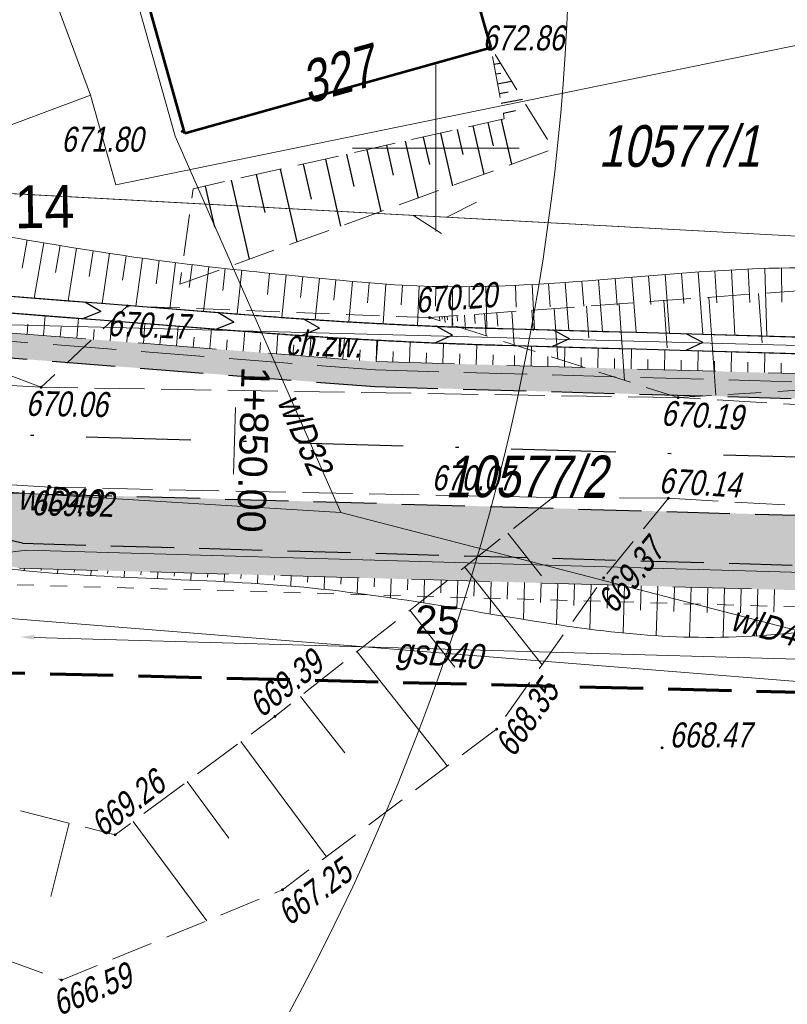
# Model space of a CAD drawing. Header units: metres. Extents: x 7168 to 12828, y 1523 to 3619.
# Tile 31 of 133: x 8602 to 8625, y 3451 to 3480. Entities that reach past the tile are written whole.
import ezdxf

# ---------------------------------------------------------------- set-up
doc = ezdxf.new("R2010")
doc.units = ezdxf.units.M
for name, pattern in [('0.5_0.5', [1, 0.5, -0.5]), ('BUBZ01-500', [1.75, 1.25, -0.5]), ('DGN Style 2', [3.921133, 2.35268, -1.568453]), ('DGN Style 3', [2.649063, 1.892188, -0.756875]), ('DGN Style 4', [6.277735, 3.136907, -1.568453, 0.003921, -1.568453]), ('KTCR02-500', [1.5, 1, -0.5]), ('KTJZ01-500', [2, 1.5, -0.5]), ('KTPL01-500', [2, 1.5, -0.5]), ('mz1.25_0.5', [1.75, 1.25, -0.5])]:
    doc.linetypes.add(name, pattern=pattern)
for name, color, linetype, lineweight in [('000 Inne (niezydentyfikowane)', 250, 'Continuous', 0), ('0_wymiary', 7, 'Continuous', 0), ('1_trasa', 1, 'DGN Style 4', 30), ('1_trasa opis', 1, 'Continuous', 0), ('211-numer działki ewidencyjnej', 7, 'Continuous', 0), ('219-działka ewidencyjna', 7, 'Continuous', 0), ('238-Punkt adresowy budynku', 250, 'Continuous', 0), ('2_krawedz jezdni', 7, 'DGN Style 3', 30), ('2_krawedz pobocza', 7, 'DGN Style 2', 13), ('2_krawedz skarpy', 7, 'Continuous', 13), ('312-budynek ewidencyjny', 7, 'Continuous', 0), ('3_jezdnia hatch', 8, 'Continuous', 0), ('4_korytka sciekowe', 5, 'Continuous', 13), ('8_kanał technologiczny', 30, 'Continuous', 40), ('_0', 7, 'Continuous', 0), ('BUBZ01', 4, 'Continuous', 0), ('BUBZ01_1', 4, 'Continuous', 0), ('Kabel nn oświetleniowy', 1, 'DGN Style 2', 13), ('KTCR02', 98, 'Continuous', 0), ('KTJZ01', 98, 'Continuous', 0), ('KTPL01', 250, 'Continuous', 0), ('MPZP', 8, 'Continuous', 0), ('opis legenda', 6, 'Continuous', 13), ('PRZEBUDOWA SIECI', 1, 'DGN Style 2', 13), ('przewód gazowy (linia)', 250, 'Continuous', 0), ('przewód gazowy (linia)-Atr1', 250, 'Continuous', 0), ('przewód wodociągowy (linia)', 250, 'Continuous', 0), ('przewód wodociągowy (linia)-Atr1', 250, 'Continuous', 0), ('RTPW02', 98, 'Continuous', 0), ('skarpa nieumocniona (powierzchnia)', 250, 'Continuous', 0), ('SUEP_B - Przewód elektroenergetyczny niskiego napięcia', 7, 'Continuous', 0), ('SUTP_B - Przewód telekomunikacyjny napowietrzny', 7, 'Continuous', 0), ('Wstawianie ramki sekcyjnej z opisem', 250, 'Continuous', 0)]:
    doc.layers.add(name, color=color, linetype=linetype, lineweight=lineweight)
doc.layers.add('3_pobocze hatch', color=7, linetype='Continuous', lineweight=0, true_color=0xfffacd)
doc.styles.add('ARIAL', font='arial.ttf', dxfattribs={"width": 0.8, "height": 5})
doc.styles.add('Opis 500', font='italic.shx', dxfattribs={"width": 0.75, "height": 1.2})
doc.styles.get("Standard").update_dxf_attribs({"font": 'arial.ttf'})
doc.styles.add('Style-Arial', font='arial.ttf')
doc.styles.add('Stytuacja', font='arial.ttf', dxfattribs={"height": 0.85})
doc.linetypes.add('E2', pattern='A,4.921575,["E2",Opis 500,S=1.2,R=0,X=0,Y=-0.5],0.078425,-1.460211,5', length=11.460211)
doc.linetypes.add('SUEP_B', pattern='A,10,[2,dgnlstyle-MapaZas_2021.shx,S=0.047619,R=0,X=0,Y=0],20,[2,dgnlstyle-MapaZas_2021.shx,S=0.047619,R=0,X=0,Y=0],20,[2,dgnlstyle-MapaZas_2021.shx,S=0.047619,R=0,X=0,Y=0],5,[2,dgnlstyle-MapaZas_2021.shx,S=0.047619,R=180,X=0,Y=0],20,[2,dgnlstyle-MapaZas_2021.shx,S=0.047619,R=180,X=0,Y=0],20,[2,dgnlstyle-MapaZas_2021.shx,S=0.047619,R=180,X=0,Y=0],49930', length=50025)
doc.dimstyles.new('1 500 (Arial 0.85)', dxfattribs={"dimtxt": 0.85, "dimasz": 0.425, "dimexe": 0.34, "dimexo": 0.425, "dimgap": 0.425, "dimtad": 1, "dimzin": 11, "dimdsep": 46, "dimtxsty": 'Style-Arial', "dimcen": 0.09, "dimse1": 1, "dimse2": 1, "dimclrd": 256, "dimclre": 256, "dimadec": 1, "dimazin": 1, "dimtfac": 1, "dimtofl": 0, "dimtmove": 0, "dimatfit": 3, "dimfxl": 0, "dimfrac": 2, "dimtzin": 11, "dimlwd": -1, "dimlwe": -1, "dimarcsym": 0})

# ---------------------------------------------------------------- blocks, each defined once
blk = doc.blocks.new('RTPW02_1')
at = {"layer": 'RTPW02', "linetype": 'Continuous'}
h = blk.add_hatch(color=256, dxfattribs=at)
edge = h.paths.add_edge_path()
edge.add_arc((0, 0), 0.0045, 0, 360)
blk = doc.blocks.new('*D120')
at = {"layer": '0_wymiary'}
blk.add_line((8602.588, 3461.786), (8626.728, 3461.102), dxfattribs=at)
for points in [[(8602.59, 3461.857), (8602.586, 3461.716), (8602.163, 3461.798)], [(8626.726, 3461.031), (8626.73, 3461.173), (8627.153, 3461.09)]]:
    blk.add_solid(points, dxfattribs=at)
at = {"layer": 'Defpoints', "color": 0}
for p in [(8602.243, 3464.611), (8627.233, 3463.902), (8627.153, 3461.09)]:
    blk.add_point(p, dxfattribs=at)
at = {"layer": '0_wymiary', "color": 0, "insert": (8614.683, 3462.303), "char_height": 0.85, "attachment_point": 5, "rotation": 358.3759, "style": 'Style-Arial'}
blk.add_mtext('25', dxfattribs=at)

msp = doc.modelspace()

# ---------------------------------------------------------------- hatches: boundary and pattern name
at = {"layer": '3_jezdnia hatch', "true_color": 0xb3fffc}
msp.add_hatch(color=131, dxfattribs=at).paths.add_polyline_path([(8597.728, 3466.239, -0.022871), (8593.921, 3466.522), (8602.243, 3464.611), (8627.233, 3463.902), (8634.772, 3465.189)])
at = {"layer": '3_pobocze hatch', "true_color": 0xfffacd}
for points in [[(8597.888, 3471.237, -0.128995), (8579.986, 3476.47), (8570.561, 3481.873, 0.033814), (8566.453, 3483.772, 0.313537), (8566.541, 3483.208, 0.100013), (8567.516, 3482.529, -0.022774), (8570.195, 3481.219), (8579.606, 3475.823, 0.128814), (8597.849, 3470.487), (8612.802, 3469.313), (8637.459, 3468.614, 0.018604), (8649.231, 3468.718), (8675.95, 3469.762, 0.414214), (8678.83, 3472.876), (8678.792, 3473.854), (8678.043, 3473.825), (8678.081, 3472.847, -0.414214), (8675.921, 3470.511), (8649.199, 3469.468, -0.018608), (8637.48, 3469.364), (8637.038, 3469.376), (8635.968, 3469.407), (8634.885, 3469.437), (8633.815, 3469.468), (8632.769, 3469.497), (8631.747, 3469.526), (8630.766, 3469.554), (8629.783, 3469.582), (8628.831, 3469.609), (8627.875, 3469.636), (8626.94, 3469.663), (8626.001, 3469.689), (8625.063, 3469.716), (8624.1, 3469.743), (8623.132, 3469.771), (8622.165, 3469.798), (8621.187, 3469.826), (8620.206, 3469.854), (8619.224, 3469.881), (8618.23, 3469.91), (8617.238, 3469.938), (8616.242, 3469.966), (8615.249, 3469.994), (8614.247, 3470.023), (8613.249, 3470.051), (8612.842, 3470.062), (8612.25, 3470.109), (8611.251, 3470.187), (8610.252, 3470.266), (8609.252, 3470.344), (8608.252, 3470.423), (8607.252, 3470.501), (8606.252, 3470.58), (8605.252, 3470.658), (8604.252, 3470.737), (8603.252, 3470.815), (8602.252, 3470.894), (8601.252, 3470.973), (8600.252, 3471.051), (8599.251, 3471.13)], [(8649.411, 3464.472), (8649.911, 3464.492), (8650.411, 3464.511), (8650.91, 3464.531), (8651.41, 3464.55), (8651.91, 3464.57), (8652.409, 3464.589), (8652.909, 3464.609), (8653.408, 3464.628), (8653.908, 3464.648), (8654.408, 3464.667), (8654.907, 3464.687), (8655.407, 3464.706), (8655.906, 3464.726), (8656.406, 3464.745), (8656.906, 3464.765), (8657.405, 3464.784), (8657.905, 3464.804), (8658.405, 3464.823), (8658.904, 3464.843), (8659.404, 3464.862), (8659.903, 3464.882), (8660.403, 3464.901), (8660.903, 3464.921), (8661.402, 3464.94), (8661.902, 3464.96), (8662.402, 3464.979), (8662.901, 3464.999), (8663.401, 3465.018), (8663.9, 3465.038), (8664.4, 3465.057), (8664.9, 3465.077), (8665.399, 3465.096), (8665.899, 3465.116), (8666.398, 3465.135), (8666.898, 3465.155), (8667.398, 3465.174), (8667.897, 3465.194), (8668.397, 3465.213), (8668.897, 3465.233), (8669.396, 3465.252), (8669.896, 3465.272), (8670.395, 3465.291), (8670.895, 3465.311), (8671.395, 3465.331), (8671.894, 3465.35), (8672.394, 3465.37), (8672.894, 3465.389), (8673.393, 3465.409), (8673.893, 3465.428), (8674.392, 3465.448), (8674.892, 3465.467), (8675.392, 3465.487), (8675.891, 3465.506), (8676.391, 3465.526), (8676.89, 3465.545), (8677.39, 3465.565), (8677.89, 3465.584), (8678.389, 3465.604), (8678.889, 3465.623), (8679.389, 3465.643), (8679.888, 3465.662), (8680.388, 3465.682), (8680.887, 3465.701), (8681.387, 3465.721), (8681.887, 3465.74), (8682.386, 3465.76), (8682.886, 3465.779), (8683.386, 3465.799), (8683.885, 3465.818), (8684.385, 3465.838), (8684.884, 3465.857), (8685.384, 3465.877), (8685.884, 3465.896), (8686.383, 3465.916), (8686.883, 3465.935), (8687.382, 3465.955), (8687.882, 3465.974), (8688.382, 3465.994), (8688.881, 3466.013), (8689.381, 3466.033), (8689.881, 3466.052), (8690.38, 3466.072), (8690.88, 3466.091), (8691.379, 3466.111), (8691.879, 3466.13), (8692.379, 3466.15), (8692.878, 3466.169), (8693.378, 3466.189), (8693.878, 3466.208), (8694.377, 3466.228), (8694.877, 3466.247), (8695.376, 3466.267), (8695.876, 3466.286), (8696.376, 3466.306), (8696.875, 3466.325), (8697.375, 3466.345), (8697.874, 3466.364), (8698.374, 3466.384), (8698.874, 3466.403), (8699.373, 3466.423), (8699.873, 3466.442), (8700.373, 3466.462), (8700.872, 3466.481), (8701.372, 3466.501), (8701.871, 3466.521), (8702.371, 3466.54), (8702.443, 3466.543, -0.414214), (8704.779, 3464.382), (8704.841, 3462.801), (8705.591, 3462.83), (8705.529, 3464.412, 0.414207), (8702.414, 3467.292, -0.000008), (8702.414, 3467.292, -0.000041), (8702.414, 3467.292), (8702.414, 3467.292), (8702.414, 3467.292), (8649.38, 3465.221, -0.018585), (8637.36, 3465.115), (8634.772, 3465.189), (8627.233, 3463.902), (8602.243, 3464.611), (8593.921, 3466.522, -0.09542), (8578.883, 3471.34), (8571.558, 3475.345, 0.422803), (8567.445, 3474.074), (8567.027, 3473.252), (8567.695, 3472.912), (8568.114, 3473.734, -0.422803), (8571.198, 3474.687), (8571.637, 3474.447), (8572.075, 3474.207), (8572.514, 3473.967), (8572.953, 3473.728), (8573.392, 3473.488), (8573.83, 3473.248), (8574.269, 3473.008), (8574.708, 3472.768), (8575.146, 3472.528), (8575.585, 3472.288), (8576.024, 3472.049), (8576.463, 3471.809), (8576.901, 3471.569), (8577.34, 3471.329), (8577.779, 3471.089), (8578.217, 3470.849), (8578.523, 3470.682, 0.005883), (8579.406, 3470.213), (8579.406, 3470.213, 0.000006), (8579.406, 3470.213, 0.08925), (8593.792, 3465.782), (8594.279, 3465.67), (8594.766, 3465.558), (8595.254, 3465.446), (8595.741, 3465.334), (8596.228, 3465.222), (8596.716, 3465.11), (8597.203, 3464.998), (8597.69, 3464.887), (8598.178, 3464.775), (8598.665, 3464.663), (8599.152, 3464.551), (8599.64, 3464.439), (8600.127, 3464.327), (8600.614, 3464.215), (8601.102, 3464.103), (8601.589, 3463.991), (8602.076, 3463.879), (8602.147, 3463.863), (8602.296, 3463.859), (8602.796, 3463.845), (8603.295, 3463.83), (8603.795, 3463.816), (8604.295, 3463.802), (8604.795, 3463.788), (8605.295, 3463.774), (8605.794, 3463.76), (8606.294, 3463.745), (8606.794, 3463.731), (8607.294, 3463.717), (8607.794, 3463.703), (8608.293, 3463.689), (8608.793, 3463.675), (8609.293, 3463.66), (8609.793, 3463.646), (8610.293, 3463.632), (8610.792, 3463.618), (8611.292, 3463.604), (8611.792, 3463.59), (8612.292, 3463.575), (8612.792, 3463.561), (8613.291, 3463.547), (8613.791, 3463.533), (8614.291, 3463.519), (8614.791, 3463.504), (8615.291, 3463.49), (8615.79, 3463.476), (8616.29, 3463.462), (8616.79, 3463.448), (8617.29, 3463.434), (8617.79, 3463.419), (8618.289, 3463.405), (8618.789, 3463.391), (8619.289, 3463.377), (8619.789, 3463.363), (8620.289, 3463.349), (8620.788, 3463.334), (8621.288, 3463.32), (8621.788, 3463.306), (8622.288, 3463.292), (8622.788, 3463.278), (8623.287, 3463.264), (8623.787, 3463.249), (8624.287, 3463.235), (8624.787, 3463.221), (8625.287, 3463.207), (8625.786, 3463.193), (8626.286, 3463.179), (8626.786, 3463.164), (8627.286, 3463.15), (8627.779, 3463.234), (8628.272, 3463.318), (8628.764, 3463.403), (8629.257, 3463.487), (8629.75, 3463.571), (8630.243, 3463.655), (8630.736, 3463.739), (8631.229, 3463.823), (8631.722, 3463.907), (8632.215, 3463.991), (8632.707, 3464.076), (8633.2, 3464.16), (8633.693, 3464.244), (8634.186, 3464.328), (8634.679, 3464.412), (8634.825, 3464.437), (8635.325, 3464.423), (8635.825, 3464.409), (8636.325, 3464.395), (8636.825, 3464.38), (8637.324, 3464.366), (8637.339, 3464.366, 0.002308), (8638.838, 3464.33), (8638.838, 3464.33), (8638.838, 3464.33, 0.002308), (8640.338, 3464.308, 0.000005), (8640.338, 3464.309, -0.000005), (8640.338, 3464.308, 0.013964)]]:
    msp.add_hatch(color=7, dxfattribs=at).paths.add_polyline_path(points)

# ---------------------------------------------------------------- linework, layer by layer
at = {"layer": '000 Inne (niezydentyfikowane)', "color": 250, "linetype": 'Continuous', "lineweight": 30, "flags": 128}
for points in [[(8616.378, 3478.993), (8616.568, 3479.023)], [(8616.438, 3478.703), (8616.588, 3478.723)], [(8616.488, 3478.403), (8616.898, 3478.483)], [(8616.548, 3478.113), (8616.808, 3478.163)], [(8616.598, 3477.823), (8617.238, 3477.943)], [(8616.658, 3477.523), (8617.028, 3477.603)], [(8616.598, 3477.333), (8616.908, 3475.993)], [(8615.278, 3477.033), (8615.448, 3476.283)], [(8615.748, 3477.143), (8616.078, 3475.693)], [(8616.198, 3477.243), (8616.358, 3476.543)], [(8613.718, 3476.683), (8614.108, 3474.973)], [(8614.258, 3476.803), (8614.448, 3475.983)], [(8614.778, 3476.923), (8615.138, 3475.343)], [(8612.568, 3476.423), (8612.988, 3474.573)], [(8613.158, 3476.563), (8613.358, 3475.663)], [(8611.328, 3476.143), (8611.778, 3474.133)], [(8611.958, 3476.293), (8612.178, 3475.323)], [(8609.968, 3475.843), (8610.468, 3473.653)], [(8610.658, 3475.993), (8610.898, 3474.943)], [(8608.498, 3475.513), (8609.038, 3473.133)], [(8609.248, 3475.683), (8609.508, 3474.543)], [(8607.718, 3475.333), (8607.998, 3474.103)]]:
    msp.add_lwpolyline(points, dxfattribs=at)
at = {"layer": '1_trasa'}
msp.add_line((8597.778, 3467.988), (8637.41, 3466.865), dxfattribs=at)
at = {"layer": '1_trasa opis', "lineweight": 0, "flags": 128}
msp.add_lwpolyline([(8608.625, 3468.681), (8608.569, 3466.682)], dxfattribs=at)
at = {"layer": '219-działka ewidencyjna', "color": 3, "linetype": 'Continuous', "lineweight": 13, "true_color": 0x00ff00, "flags": 128}
for points in [[(8604.278, 3478.063), (8599.968, 3489.683)], [(8605.038, 3475.373), (8628.008, 3480.083)], [(8598.628, 3475.953), (8604.278, 3478.063)], [(8604.278, 3478.063), (8605.038, 3475.373)], [(8596.958, 3471.293), (8633.898, 3470.323)], [(8593.038, 3463.293), (8602.368, 3464.403)], [(8602.368, 3464.403), (8633.288, 3463.513)]]:
    msp.add_lwpolyline(points, dxfattribs=at)
at = {"layer": '2_krawedz jezdni'}
for p, q in [((8597.849, 3470.487), (8612.802, 3469.313)), ((8612.802, 3469.313), (8637.459, 3468.614)), ((8602.243, 3464.611), (8593.921, 3466.522)), ((8597.728, 3466.239), (8637.36, 3465.115)), ((8602.243, 3464.611), (8627.233, 3463.902))]:
    msp.add_line(p, q, dxfattribs=at)
at = {"layer": '2_krawedz pobocza'}
for p, q in [((8597.888, 3471.237), (8612.842, 3470.062)), ((8612.842, 3470.062), (8637.48, 3469.364)), ((8602.147, 3463.863), (8627.286, 3463.15))]:
    msp.add_line(p, q, dxfattribs=at)
at = {"layer": '2_krawedz skarpy'}
for p, q in [((8598.624, 3472.282), (8609.167, 3471.454)), ((8598.585, 3471.784), (8609.127, 3470.956)), ((8616.646, 3471.055), (8632.388, 3470.609)), ((8616.632, 3470.555), (8632.374, 3470.109))]:
    msp.add_line(p, q, dxfattribs=at)
for radius in [149.75, 150.25]:
    msp.add_arc((8620.89, 3620.745), radius, 265.50993, 268.37592, dxfattribs=at)
for points in [[(8703.178, 3465.665), (8698, 3465.164), (8685.541, 3463.852), (8660.562, 3462.847), (8653.572, 3462.436), (8646.185, 3462.729), (8641.958, 3463.028), (8635.235, 3463.925), (8625.478, 3461.548), (8619.037, 3461.867), (8611.077, 3463.548), (8602.286, 3463.527), (8596.489, 3464.815), (8590.561, 3465.791), (8582.505, 3467.344), (8577.174, 3469.666), (8570.152, 3474.542)], [(8597.964, 3474.57), (8603.956, 3473.304), (8610.898, 3472.584), (8614.197, 3472.26), (8618.028, 3472.344), (8624.79, 3473.011), (8628.606, 3472.733), (8632.727, 3471.936), (8636.532, 3471.354), (8637.757, 3473.178)]]:
    msp.add_open_spline(points, degree=3, dxfattribs=at)
at = {"layer": '312-budynek ewidencyjny', "color": 250, "linetype": 'Continuous', "lineweight": 53, "flags": 128}
for points in [[(8613.938, 3487.673), (8616.288, 3479.483)], [(8607.108, 3476.913), (8604.798, 3485.153)], [(8616.288, 3479.483), (8607.108, 3476.913)]]:
    msp.add_lwpolyline(points, dxfattribs=at)
at = {"layer": '4_korytka sciekowe', "linetype": 'Continuous', "lineweight": 30}
for p, q in [((8601.615, 3472.047), (8602.612, 3471.969)), ((8602.612, 3471.969), (8603.608, 3471.891)), ((8603.608, 3471.891), (8604.605, 3471.813)), ((8604.586, 3471.563), (8604.107, 3471.852)), ((8604.605, 3471.813), (8605.602, 3471.734)), ((8605.602, 3471.734), (8606.599, 3471.656)), ((8606.599, 3471.656), (8607.596, 3471.578)), ((8601.575, 3471.549), (8602.572, 3471.471)), ((8602.572, 3471.471), (8603.569, 3471.392)), ((8603.569, 3471.392), (8604.566, 3471.314)), ((8604.586, 3471.563), (8604.068, 3471.353)), ((8607.596, 3471.578), (8608.593, 3471.499)), ((8608.574, 3471.25), (8608.095, 3471.539)), ((8608.593, 3471.499), (8609.167, 3471.454)), ((8611.142, 3471.062), (8610.659, 3471.344)), ((8604.566, 3471.314), (8605.563, 3471.236)), ((8605.563, 3471.236), (8606.56, 3471.158)), ((8606.56, 3471.158), (8607.557, 3471.079)), ((8607.557, 3471.079), (8608.554, 3471.001)), ((8608.574, 3471.25), (8608.056, 3471.04)), ((8611.142, 3471.062), (8610.627, 3470.845)), ((8615.136, 3470.855), (8614.646, 3471.124)), ((8616.646, 3471.055), (8617.645, 3471.027)), ((8608.554, 3471.001), (8609.127, 3470.956)), ((8615.136, 3470.855), (8614.627, 3470.624)), ((8617.645, 3471.027), (8618.645, 3470.998)), ((8618.638, 3470.748), (8618.145, 3471.012)), ((8618.645, 3470.998), (8619.645, 3470.97)), ((8619.645, 3470.97), (8620.644, 3470.942)), ((8620.644, 3470.942), (8621.644, 3470.913)), ((8621.644, 3470.913), (8622.643, 3470.885)), ((8622.636, 3470.635), (8622.144, 3470.899)), ((8622.643, 3470.885), (8623.643, 3470.857)), ((8623.643, 3470.857), (8624.643, 3470.828)), ((8624.643, 3470.828), (8625.642, 3470.8)), ((8616.632, 3470.555), (8617.631, 3470.527)), ((8617.631, 3470.527), (8618.631, 3470.498)), ((8618.638, 3470.748), (8618.131, 3470.513)), ((8618.631, 3470.498), (8619.63, 3470.47)), ((8619.63, 3470.47), (8620.63, 3470.442)), ((8622.636, 3470.635), (8622.129, 3470.399)), ((8620.63, 3470.442), (8621.63, 3470.413)), ((8621.63, 3470.413), (8622.629, 3470.385)), ((8622.629, 3470.385), (8623.629, 3470.357)), ((8623.629, 3470.357), (8624.628, 3470.328)), ((8624.628, 3470.328), (8625.628, 3470.3))]:
    msp.add_line(p, q, dxfattribs=at)
at = {"layer": '4_korytka sciekowe', "linetype": 'Continuous', "lineweight": 30, "flags": 128}
for points in [[(8609.167, 3471.454), (8609.242, 3471.448), (8609.317, 3471.443), (8609.393, 3471.437), (8609.468, 3471.431), (8609.544, 3471.425), (8609.619, 3471.42), (8609.695, 3471.414), (8609.77, 3471.408), (8609.846, 3471.403), (8609.921, 3471.397), (8609.996, 3471.392), (8610.072, 3471.386), (8610.147, 3471.381), (8610.164, 3471.379)], [(8610.164, 3471.379), (8610.223, 3471.375), (8610.298, 3471.37), (8610.374, 3471.364), (8610.449, 3471.359), (8610.525, 3471.354), (8610.6, 3471.349), (8610.676, 3471.344), (8610.751, 3471.338), (8610.827, 3471.333), (8610.902, 3471.328), (8610.978, 3471.323), (8611.053, 3471.318), (8611.129, 3471.313), (8611.161, 3471.311)], [(8611.161, 3471.311), (8611.204, 3471.308), (8611.28, 3471.303), (8611.355, 3471.299), (8611.431, 3471.294), (8611.506, 3471.289), (8611.582, 3471.284), (8611.657, 3471.28), (8611.733, 3471.275), (8611.808, 3471.27), (8611.884, 3471.266), (8611.959, 3471.261), (8612.035, 3471.257), (8612.11, 3471.252), (8612.159, 3471.25)], [(8612.159, 3471.25), (8612.186, 3471.248), (8612.262, 3471.244), (8612.337, 3471.239), (8612.413, 3471.235), (8612.488, 3471.231), (8612.564, 3471.226), (8612.639, 3471.222), (8612.715, 3471.218), (8612.79, 3471.214), (8612.866, 3471.21), (8612.941, 3471.206), (8613.017, 3471.202), (8613.093, 3471.198), (8613.158, 3471.195)], [(8613.158, 3471.195), (8613.168, 3471.194), (8613.244, 3471.19), (8613.319, 3471.186), (8613.395, 3471.182), (8613.47, 3471.179), (8613.546, 3471.175), (8613.622, 3471.171), (8613.697, 3471.168), (8613.773, 3471.164), (8613.848, 3471.16), (8613.924, 3471.157), (8613.999, 3471.153), (8614.075, 3471.15), (8614.151, 3471.147), (8614.157, 3471.146)], [(8614.157, 3471.146), (8614.226, 3471.143), (8614.302, 3471.14), (8614.377, 3471.136), (8614.453, 3471.133), (8614.529, 3471.13), (8614.604, 3471.127), (8614.68, 3471.124), (8614.755, 3471.12), (8614.831, 3471.117), (8614.907, 3471.114), (8614.982, 3471.111), (8615.058, 3471.108), (8615.133, 3471.105), (8615.156, 3471.105)], [(8615.156, 3471.105), (8615.209, 3471.103), (8615.285, 3471.1), (8615.36, 3471.097), (8615.436, 3471.094), (8615.511, 3471.091), (8615.587, 3471.089), (8615.663, 3471.086), (8615.738, 3471.083), (8615.814, 3471.081), (8615.889, 3471.078), (8615.965, 3471.076), (8616.041, 3471.073), (8616.116, 3471.071), (8616.155, 3471.07)], [(8616.155, 3471.07), (8616.192, 3471.069), (8616.268, 3471.066), (8616.343, 3471.064), (8616.419, 3471.062), (8616.495, 3471.059), (8616.57, 3471.057), (8616.646, 3471.055)], [(8609.128, 3470.956), (8609.203, 3470.95), (8609.279, 3470.944), (8609.354, 3470.938), (8609.43, 3470.932), (8609.506, 3470.927), (8609.582, 3470.921), (8609.657, 3470.915), (8609.733, 3470.91), (8609.809, 3470.904), (8609.884, 3470.898), (8609.96, 3470.893), (8610.036, 3470.887), (8610.112, 3470.882), (8610.125, 3470.881)], [(8610.125, 3470.881), (8610.187, 3470.876), (8610.263, 3470.871), (8610.339, 3470.866), (8610.414, 3470.86), (8610.49, 3470.855), (8610.566, 3470.85), (8610.642, 3470.845), (8610.717, 3470.84), (8610.793, 3470.834), (8610.869, 3470.829), (8610.945, 3470.824), (8611.02, 3470.819), (8611.096, 3470.814), (8611.122, 3470.813)], [(8611.122, 3470.813), (8611.172, 3470.809), (8611.248, 3470.805), (8611.323, 3470.8), (8611.399, 3470.795), (8611.475, 3470.79), (8611.551, 3470.785), (8611.626, 3470.781), (8611.702, 3470.776), (8611.778, 3470.771), (8611.854, 3470.767), (8611.93, 3470.762), (8612.005, 3470.758), (8612.081, 3470.753), (8612.12, 3470.751)], [(8612.12, 3470.751), (8612.157, 3470.749), (8612.233, 3470.744), (8612.309, 3470.74), (8612.384, 3470.736), (8612.46, 3470.731), (8612.536, 3470.727), (8612.612, 3470.723), (8612.687, 3470.719), (8612.763, 3470.715), (8612.839, 3470.711), (8612.915, 3470.707), (8612.991, 3470.703), (8613.067, 3470.699), (8613.119, 3470.696)], [(8613.119, 3470.696), (8613.142, 3470.695), (8613.218, 3470.691), (8613.294, 3470.687), (8613.37, 3470.683), (8613.446, 3470.679), (8613.521, 3470.676), (8613.597, 3470.672), (8613.673, 3470.668), (8613.749, 3470.665), (8613.825, 3470.661), (8613.901, 3470.657), (8613.976, 3470.654), (8614.052, 3470.65), (8614.118, 3470.647)], [(8614.118, 3470.647), (8614.128, 3470.647), (8614.204, 3470.644), (8614.28, 3470.64), (8614.356, 3470.637), (8614.431, 3470.634), (8614.507, 3470.63), (8614.583, 3470.627), (8614.659, 3470.624), (8614.735, 3470.621), (8614.811, 3470.618), (8614.887, 3470.615), (8614.962, 3470.612), (8615.038, 3470.609), (8615.114, 3470.606), (8615.117, 3470.606)], [(8615.117, 3470.606), (8615.19, 3470.603), (8615.266, 3470.6), (8615.342, 3470.597), (8615.418, 3470.594), (8615.493, 3470.592), (8615.569, 3470.589), (8615.645, 3470.586), (8615.721, 3470.584), (8615.797, 3470.581), (8615.873, 3470.579), (8615.949, 3470.576), (8616.025, 3470.574), (8616.1, 3470.571), (8616.116, 3470.571)], [(8616.116, 3470.571), (8616.176, 3470.569), (8616.252, 3470.566), (8616.328, 3470.564), (8616.404, 3470.562), (8616.48, 3470.56), (8616.556, 3470.557), (8616.632, 3470.555)]]:
    msp.add_lwpolyline(points, dxfattribs=at)
at = {"layer": '8_kanał technologiczny', "color": 30, "linetype": 'DGN Style 3', "lineweight": 13}
for p, q in [((8597.875, 3470.987), (8612.829, 3469.813)), ((8612.829, 3469.813), (8637.473, 3469.114))]:
    msp.add_line(p, q, dxfattribs=at)
at = {"layer": '_0', "color": 7, "linetype": 'Continuous', "lineweight": 13}
for p, q in [((8602.233, 3472.863), (8602.382, 3473.716)), ((8602.875, 3473.629), (8602.585, 3471.971)), ((8603.232, 3472.737), (8603.367, 3473.544)), ((8603.861, 3473.464), (8603.61, 3471.891)), ((8604.237, 3472.619), (8604.355, 3473.386)), ((8604.849, 3473.313), (8604.624, 3471.811)), ((8605.238, 3472.505), (8605.344, 3473.239)), ((8605.839, 3473.166), (8605.638, 3471.731)), ((8606.243, 3472.396), (8606.334, 3473.101)), ((8606.83, 3473.037), (8606.654, 3471.652)), ((8607.242, 3472.292), (8607.326, 3472.972)), ((8607.823, 3472.914), (8607.667, 3471.572)), ((8608.246, 3472.195), (8608.319, 3472.857)), ((8624.048, 3471.841), (8624.001, 3472.838)), ((8624.501, 3472.859), (8624.564, 3470.83)), ((8625.011, 3471.844), (8625.001, 3472.87)), ((8608.817, 3472.805), (8608.677, 3471.493)), ((8609.582, 3472.073), (8609.648, 3472.717)), ((8610.146, 3472.667), (8610.018, 3471.394)), ((8610.58, 3471.989), (8610.644, 3472.618)), ((8611.141, 3472.569), (8611.018, 3471.324)), ((8620.074, 3471.757), (8620.012, 3472.558)), ((8620.51, 3472.598), (8620.642, 3470.942)), ((8621.077, 3471.782), (8621.008, 3472.637)), ((8621.507, 3472.676), (8621.645, 3470.913)), ((8622.074, 3471.807), (8622.005, 3472.715)), ((8622.504, 3472.752), (8622.636, 3470.885)), ((8623.061, 3471.829), (8623.003, 3472.786)), ((8623.502, 3472.813), (8623.605, 3470.858)), ((8611.58, 3471.904), (8611.639, 3472.52)), ((8612.136, 3472.471), (8612.026, 3471.26)), ((8612.586, 3471.831), (8612.635, 3472.429)), ((8613.133, 3472.39), (8613.05, 3471.205)), ((8613.599, 3471.768), (8613.632, 3472.36)), ((8614.131, 3472.334), (8614.088, 3471.15)), ((8614.62, 3471.726), (8614.631, 3472.323)), ((8615.131, 3472.315), (8615.121, 3471.111)), ((8615.636, 3471.703), (8615.631, 3472.314)), ((8616.131, 3472.323), (8616.162, 3471.072)), ((8617.048, 3471.698), (8617.019, 3472.354)), ((8617.518, 3472.38), (8617.591, 3471.028)), ((8618.06, 3471.711), (8618.017, 3472.408)), ((8618.516, 3472.441), (8618.621, 3470.999)), ((8619.074, 3471.732), (8619.015, 3472.48)), ((8619.513, 3472.519), (8619.636, 3470.97)), ((8602.873, 3470.845), (8602.92, 3471.443)), ((8603.87, 3470.767), (8603.917, 3471.365)), ((8602.398, 3471.183), (8602.375, 3470.884)), ((8603.395, 3471.105), (8603.372, 3470.806)), ((8604.867, 3470.689), (8604.914, 3471.287)), ((8605.864, 3470.61), (8605.911, 3471.209)), ((8606.861, 3470.532), (8606.908, 3471.13)), ((8607.858, 3470.454), (8607.905, 3471.052)), ((8604.392, 3471.027), (8604.369, 3470.728)), ((8605.389, 3470.949), (8605.366, 3470.649)), ((8606.386, 3470.87), (8606.362, 3470.571)), ((8607.383, 3470.792), (8607.359, 3470.493)), ((8608.855, 3470.375), (8608.902, 3470.974)), ((8609.852, 3470.297), (8609.899, 3470.902)), ((8610.849, 3470.219), (8610.897, 3470.832)), ((8611.845, 3470.141), (8611.895, 3470.767)), ((8608.38, 3470.714), (8608.356, 3470.415)), ((8609.377, 3470.637), (8609.353, 3470.336)), ((8610.374, 3470.562), (8610.35, 3470.258)), ((8611.371, 3470.488), (8611.347, 3470.18)), ((8612.842, 3470.062), (8612.861, 3470.714)), ((8612.842, 3470.062), (8612.893, 3470.713)), ((8612.842, 3470.062), (8612.894, 3470.713)), ((8612.844, 3470.062), (8612.862, 3470.714)), ((8613.843, 3470.034), (8613.861, 3470.661)), ((8614.843, 3470.006), (8614.86, 3470.62)), ((8615.842, 3469.977), (8615.86, 3470.583)), ((8617.488, 3469.931), (8617.505, 3470.53)), ((8618.488, 3469.902), (8618.505, 3470.502)), ((8619.488, 3469.874), (8619.505, 3470.474)), ((8612.369, 3470.421), (8612.344, 3470.101)), ((8613.353, 3470.368), (8613.343, 3470.048)), ((8614.352, 3470.329), (8614.343, 3470.02)), ((8615.351, 3470.297), (8615.343, 3469.991)), ((8616.351, 3470.264), (8616.342, 3469.963)), ((8616.997, 3470.245), (8616.989, 3469.945)), ((8617.997, 3470.216), (8617.988, 3469.916)), ((8618.996, 3470.188), (8618.988, 3469.888)), ((8619.996, 3470.16), (8619.987, 3469.86)), ((8620.487, 3469.846), (8620.504, 3470.445)), ((8621.487, 3469.817), (8621.504, 3470.417)), ((8622.486, 3469.789), (8622.503, 3470.389)), ((8623.486, 3469.761), (8623.503, 3470.36)), ((8624.486, 3469.732), (8624.503, 3470.332)), ((8620.996, 3470.131), (8620.987, 3469.831)), ((8621.995, 3470.103), (8621.987, 3469.803)), ((8622.995, 3470.075), (8622.986, 3469.775)), ((8623.994, 3470.046), (8623.986, 3469.746)), ((8624.994, 3470.018), (8624.985, 3469.718))]:
    msp.add_line(p, q, dxfattribs=at)
at = {"layer": '_0', "color": 7, "linetype": 'Continuous', "lineweight": 0}
for p, q in [((8602.296, 3463.859), (8602.294, 3463.793)), ((8602.794, 3463.794), (8602.796, 3463.845)), ((8603.295, 3463.83), (8603.292, 3463.705)), ((8603.793, 3463.745), (8603.795, 3463.816)), ((8604.295, 3463.802), (8604.291, 3463.642)), ((8604.792, 3463.702), (8604.795, 3463.788)), ((8605.295, 3463.774), (8605.29, 3463.594)), ((8605.792, 3463.665), (8605.794, 3463.76)), ((8606.294, 3463.745), (8606.289, 3463.548)), ((8606.791, 3463.628), (8606.794, 3463.731)), ((8607.294, 3463.717), (8607.288, 3463.503)), ((8607.791, 3463.592), (8607.794, 3463.703)), ((8608.293, 3463.689), (8608.287, 3463.456)), ((8608.79, 3463.551), (8608.793, 3463.675)), ((8609.293, 3463.66), (8609.286, 3463.397)), ((8609.789, 3463.504), (8609.793, 3463.646)), ((8610.293, 3463.632), (8610.284, 3463.322)), ((8610.788, 3463.448), (8610.792, 3463.618)), ((8611.292, 3463.604), (8611.282, 3463.228)), ((8611.786, 3463.38), (8611.792, 3463.59)), ((8612.292, 3463.575), (8612.279, 3463.107)), ((8612.784, 3463.302), (8612.792, 3463.561)), ((8613.291, 3463.547), (8613.275, 3462.97)), ((8613.782, 3463.215), (8613.791, 3463.533)), ((8614.291, 3463.519), (8614.271, 3462.818)), ((8614.78, 3463.12), (8614.791, 3463.504)), ((8615.291, 3463.49), (8615.267, 3462.655)), ((8615.778, 3463.024), (8615.79, 3463.476)), ((8616.29, 3463.462), (8616.263, 3462.491)), ((8616.775, 3462.929), (8616.79, 3463.448)), ((8617.29, 3463.434), (8617.259, 3462.329)), ((8617.773, 3462.834), (8617.79, 3463.419)), ((8618.289, 3463.405), (8618.255, 3462.172)), ((8618.771, 3462.745), (8618.789, 3463.391)), ((8619.289, 3463.377), (8619.251, 3462.035)), ((8619.769, 3462.667), (8619.789, 3463.363)), ((8620.289, 3463.349), (8620.248, 3461.919)), ((8620.768, 3462.604), (8620.788, 3463.334)), ((8621.288, 3463.32), (8621.246, 3461.842)), ((8621.767, 3462.559), (8621.788, 3463.306)), ((8622.288, 3463.292), (8622.245, 3461.796)), ((8622.767, 3462.532), (8622.788, 3463.278)), ((8623.287, 3463.264), (8623.246, 3461.792)), ((8623.767, 3462.528), (8623.787, 3463.249)), ((8624.287, 3463.235), (8624.247, 3461.829)), ((8624.768, 3462.543), (8624.787, 3463.221))]:
    msp.add_line(p, q, dxfattribs=at)
at = {"layer": 'BUBZ01', "linetype": 'BUBZ01-500', "lineweight": 13, "flags": 128}
for points in [[(8637.598, 3475.353), (8626.628, 3472.273), (8614.448, 3471.383)], [(8602.798, 3469.293), (8595.648, 3471.983)], [(8594.068, 3460.083), (8594.158, 3457.883), (8596.398, 3454.053), (8603.408, 3451.503), (8610.038, 3454.213), (8616.458, 3459.033), (8619.668, 3463.573), (8621.608, 3465.963)]]:
    msp.add_lwpolyline(points, dxfattribs=at)
at = {"layer": 'BUBZ01_1', "linetype": 'Continuous', "lineweight": 13}
for p, q in [((8623.032, 3469.052), (8622.817, 3471.994)), ((8624.42, 3470.623), (8624.312, 3472.103)), ((8618.295, 3470.143), (8618.184, 3471.656)), ((8619.225, 3470.774), (8619.156, 3471.726)), ((8620.295, 3469.499), (8620.127, 3471.797)), ((8621.576, 3470.474), (8621.472, 3471.896)), ((8614.756, 3471.283), (8614.747, 3471.404)), ((8614.827, 3471.334), (8614.822, 3471.41)), ((8614.91, 3471.234), (8614.896, 3471.415)), ((8614.979, 3471.315), (8614.971, 3471.421)), ((8615.141, 3471.159), (8615.121, 3471.432)), ((8615.282, 3471.276), (8615.27, 3471.443)), ((8615.525, 3471.036), (8615.494, 3471.459)), ((8615.813, 3471.209), (8615.793, 3471.481)), ((8616.141, 3470.837), (8616.092, 3471.503)), ((8616.496, 3471.122), (8616.466, 3471.53)), ((8616.987, 3470.565), (8616.914, 3471.563)), ((8617.557, 3470.986), (8617.512, 3471.606)), ((8617.799, 3463.638), (8616.789, 3464.918)), ((8617.819, 3460.958), (8615.498, 3463.9)), ((8615.208, 3460.891), (8613.856, 3462.605)), ((8614.98, 3457.923), (8612.272, 3461.356)), ((8611.909, 3458.318), (8610.571, 3460.014)), ((8611.353, 3455.2), (8608.79, 3458.658)), ((8608.43, 3455.764), (8607.174, 3457.46)), ((8603.091, 3454.014), (8603.643, 3456.209)), ((8607.765, 3453.283), (8605.557, 3456.262))]:
    msp.add_line(p, q, dxfattribs=at)
at = {"layer": 'Kabel nn oświetleniowy', "linetype": '0.5_0.5'}
msp.add_line((8602.084, 3463.365), (8627.321, 3462.649), dxfattribs=at)
at = {"layer": 'KTCR02', "linetype": 'KTCR02-500'}
for points in [[(8621.898, 3468.983), (8614.448, 3471.383), (8605.388, 3471.733), (8602.798, 3469.293)], [(8621.898, 3468.983), (8634.468, 3469.753), (8640.578, 3471.273)]]:
    msp.add_lwpolyline(points, dxfattribs=at)
at = {"layer": 'KTJZ01', "linetype": 'KTJZ01-500'}
for points in [[(8634.548, 3468.243), (8621.898, 3468.983), (8602.798, 3469.293), (8591.378, 3469.943), (8583.528, 3472.433), (8574.738, 3475.513), (8564.358, 3479.693)], [(8618.138, 3465.983), (8603.068, 3466.293), (8590.718, 3467.033), (8582.828, 3469.513), (8573.428, 3472.713), (8562.578, 3476.653), (8555.608, 3478.093)], [(8618.138, 3465.983), (8621.608, 3465.963), (8634.668, 3465.203), (8644.708, 3464.953), (8654.338, 3465.323), (8666.678, 3466.263), (8682.488, 3466.983)]]:
    msp.add_lwpolyline(points, dxfattribs=at)
at = {"layer": 'KTPL01', "color": 250, "linetype": 'KTPL01-500', "lineweight": 13, "flags": 128}
msp.add_lwpolyline([(8618.138, 3465.983), (8609.808, 3459.413), (8605.018, 3455.863), (8598.938, 3457.393), (8597.388, 3460.113), (8597.618, 3465.043), (8596.358, 3464.943)], dxfattribs=at)
at = {"layer": 'MPZP', "linetype": 'DGN Style 3', "lineweight": 70, "flags": 128}
msp.add_lwpolyline([(8509.15, 3438.299), (8543.338, 3440.194), (8587.473, 3444.663), (8587.798, 3453.193), (8600.634, 3452.511), (8600.074, 3460.768), (8633.125, 3459.958)], dxfattribs=at)
at = {"layer": 'PRZEBUDOWA SIECI', "color": 6, "linetype": 'E2', "lineweight": 13}
msp.add_circle((8548.932, 3483.766), 69.722, dxfattribs=at)
at = {"layer": 'przewód gazowy (linia)', "color": 30, "linetype": 'Continuous', "lineweight": 13, "flags": 128}
msp.add_lwpolyline([(8600.308, 3488.563), (8600.308, 3477.443), (8601.368, 3462.393), (8629.218, 3460.163), (8632.578, 3464.093), (8643.848, 3462.603), (8649.968, 3459.793), (8656.328, 3459.773), (8694.458, 3459.643)], dxfattribs=at)
at = {"layer": 'przewód wodociągowy (linia)', "color": 5, "linetype": 'Continuous', "lineweight": 13, "flags": 128}
for points in [[(8611.788, 3465.533), (8606.818, 3476.833), (8604.368, 3485.543)], [(8559.058, 3471.493), (8572.858, 3468.163), (8589.688, 3466.943), (8594.918, 3466.563), (8611.788, 3465.533)], [(8611.788, 3465.533), (8630.948, 3460.573)]]:
    msp.add_lwpolyline(points, dxfattribs=at)
at = {"layer": 'skarpa nieumocniona (powierzchnia)', "color": 250, "linetype": 'mz1.25_0.5', "lineweight": 13, "flags": 128}
msp.add_lwpolyline([(8606.958, 3472.383), (8618.158, 3476.443), (8616.288, 3479.483), (8616.688, 3477.353), (8607.358, 3475.253), (8606.958, 3472.383)], close=True, dxfattribs=at)
msp.add_lwpolyline([(8606.958, 3472.383), (8618.158, 3476.443), (8616.288, 3479.483), (8616.688, 3477.353), (8607.358, 3475.253), (8606.958, 3472.383)], close=True, dxfattribs=at)
at = {"layer": 'SUEP_B - Przewód elektroenergetyczny niskiego napięcia', "color": 1, "linetype": 'SUEP_B', "lineweight": 13, "ltscale": 0.5}
msp.add_line((8626.198, 3473.788), (8581.108, 3476.233), dxfattribs=at)
at = {"layer": 'SUTP_B - Przewód telekomunikacyjny napowietrzny', "color": 30, "linetype": 'Continuous', "lineweight": 13, "flags": 128}
for points in [[(8581.108, 3476.233), (8626.198, 3473.788), (8658.668, 3479.873)], [(8615.856, 3474.85), (8614.965, 3474.397), (8613.966, 3474.451), (8614.804, 3473.905)]]:
    msp.add_lwpolyline(points, dxfattribs=at)
at = {"layer": 'Wstawianie ramki sekcyjnej z opisem', "color": 0}
for p, q in [((8614.638, 3476.473), (8614.638, 3478.973)), ((8614.638, 3476.473), (8614.638, 3478.973)), ((8612.138, 3476.473), (8617.138, 3476.473)), ((8612.138, 3476.473), (8617.138, 3476.473)), ((8612.138, 3476.473), (8617.138, 3476.473)), ((8612.138, 3476.473), (8617.138, 3476.473)), ((8614.638, 3473.973), (8614.638, 3476.473)), ((8614.638, 3473.973), (8614.638, 3476.473))]:
    msp.add_line(p, q, dxfattribs=at)

# ---------------------------------------------------------------- block references
at = {"layer": 'RTPW02', "linetype": 'Continuous', "xscale": 10, "yscale": 10, "zscale": 10}
for p in [(8616.228, 3479.483), (8607.028, 3476.973), (8605.388, 3471.733), (8614.448, 3471.383), (8602.798, 3469.293), (8621.898, 3468.983), (8603.068, 3466.293), (8618.138, 3465.983), (8621.608, 3465.963), (8619.668, 3463.573), (8609.808, 3459.413), (8616.458, 3459.033), (8621.418, 3458.473), (8605.018, 3455.863), (8610.038, 3454.213), (8603.408, 3451.503)]:
    msp.add_blockref('RTPW02_1', p, dxfattribs=at)

# ---------------------------------------------------------------- texts
at = {"layer": '1_trasa opis', "insert": (8609.66, 3469.902), "char_height": 0.85, "attachment_point": 1, "rotation": 268.3759, "style": 'Stytuacja'}
msp.add_mtext('1+850.00', dxfattribs=at)
at = {"layer": '211-numer działki ewidencyjnej', "color": 3, "linetype": 'Continuous', "lineweight": 13, "true_color": 0x00ff00, "char_height": 1.25, "line_spacing_factor": 0.6}
for s, insert, attachment_point in [('\\FKRENTZ_1250;\\Q12;\\H1x;\\W0.8;10577/1', (8619.515, 3477.159), 1), ('\\FKRENTZ_1250;\\Q12;\\H1x;\\W0.8;10577/2', (8614.918, 3465.976), 7)]:
    msp.add_mtext(s, dxfattribs=dict(at, insert=insert, attachment_point=attachment_point))
at = {"layer": '238-Punkt adresowy budynku', "color": 250, "linetype": 'Continuous', "lineweight": 30, "insert": (8611.85, 3478.076), "char_height": 1.25, "attachment_point": 8, "rotation": 15.636, "line_spacing_factor": 0.6}
msp.add_mtext('\\FKRENTZ_1250;\\Q12;\\H1x;\\W0.79;327', dxfattribs=at)
at = {"layer": 'KTCR02', "linetype": 'Continuous', "insert": (8610.12, 3470.258), "char_height": 0.75, "attachment_point": 7, "rotation": 357.7877, "line_spacing_factor": 0.72}
msp.add_mtext('\\FKRENTZ_1250;\\Q12;\\H1x;\\W0.8;ch.zw.', dxfattribs=at)
at = {"layer": 'opis legenda', "color": 54, "ltscale": 30, "style": 'ARIAL', "width": 0.9}
msp.add_text('G14', height=1.2804, rotation=0.7907, dxfattribs=at).set_placement((8600.759, 3474.046))
at = {"layer": 'przewód gazowy (linia)-Atr1', "color": 250, "insert": (8613.428, 3461.298), "char_height": 0.75, "attachment_point": 4, "rotation": 355.422, "line_spacing_factor": 0.6}
msp.add_mtext('\\FKRENTZ_1250;\\Q12;\\H1x;\\W0.9;gsD40', dxfattribs=at)
at = {"layer": 'przewód wodociągowy (linia)-Atr1', "color": 5, "char_height": 0.75, "attachment_point": 4, "line_spacing_factor": 0.6}
for s, insert, rotation in [('\\FKRENTZ_1250;\\Q12;\\H1x;\\W0.9;wlD32', (8610.198, 3469.028), 293.741), ('\\FKRENTZ_1250;\\Q12;\\H1x;\\W0.9;wlD40', (8602.098, 3465.998), 356.506), ('\\FKRENTZ_1250;\\Q12;\\H1x;\\W0.9;wlD40', (8623.516, 3462.372), 345.486)]:
    msp.add_mtext(s, dxfattribs=dict(at, insert=insert, rotation=rotation))
at = {"layer": 'RTPW02', "linetype": 'Continuous', "char_height": 0.75, "attachment_point": 7, "line_spacing_factor": 0.72}
for s, insert in [('\\FKRENTZ_1250;\\Q12;\\H1x;\\W0.8; 672.86', (8615.812, 3479.393)), ('\\FKRENTZ_1250;\\Q12;\\H1x;\\W0.8; 671.80', (8603.181, 3476.351)), ('\\FKRENTZ_1250;\\Q12;\\H1x;\\W0.8; 670.07', (8614.292, 3466.19)), ('\\FKRENTZ_1250;\\Q12;\\H1x;\\W0.8; 668.47', (8621.418, 3458.473))]:
    msp.add_mtext(s, dxfattribs=dict(at, insert=insert))
for s, insert, rotation in [('\\FKRENTZ_1250;\\Q12;\\H1x;\\W0.8; 670.20', (8613.825, 3471.501), 4.1792), ('\\FKRENTZ_1250;\\Q12;\\H1x;\\W0.8; 670.17', (8604.548, 3470.833), 357.7877), ('\\FKRENTZ_1250;\\Q12;\\H1x;\\W0.8; 670.06', (8602.115, 3468.431), 359.0702), ('\\FKRENTZ_1250;\\Q12;\\H1x;\\W0.8; 670.19', (8621.156, 3468.154), 356.6521), ('\\FKRENTZ_1250;\\Q12;\\H1x;\\W0.8; 670.14', (8621.088, 3466.126), 356.6695), ('\\FKRENTZ_1250;\\Q12;\\H1x;\\W0.8; 669.92', (8602.281, 3465.446), 358.8216), ('\\FKRENTZ_1250;\\Q12;\\H1x;\\W0.8; 669.37', (8619.861, 3462.28), 50.9332), ('\\FKRENTZ_1250;\\Q12;\\H1x;\\W0.8; 669.39', (8609.236, 3459.205), 38.2634), ('\\FKRENTZ_1250;\\Q12;\\H1x;\\W0.8; 668.35', (8616.837, 3457.971), 54.7378), ('\\FKRENTZ_1250;\\Q12;\\H1x;\\W0.8; 669.26', (8604.472, 3455.629), 37.3531), ('\\FKRENTZ_1250;\\Q12;\\H1x;\\W0.8; 667.25', (8610.064, 3452.965), 36.8984), ('\\FKRENTZ_1250;\\Q12;\\H1x;\\W0.8; 666.59', (8603.131, 3450.326), 22.2322)]:
    msp.add_mtext(s, dxfattribs=dict(at, insert=insert, rotation=rotation))

# ---------------------------------------------------------------- dimensions: what is measured, and where the dimension line sits
at = {"layer": '0_wymiary'}
dim = msp.add_linear_dim(base=(8627.153, 3461.09), p1=(8602.243, 3464.611), p2=(8627.233, 3463.902), angle=358.3759, dimstyle='1 500 (Arial 0.85)', override={"dimfrac": 0}, dxfattribs=at)
dim.commit()
dim.dimension.update_dxf_attribs({"geometry": '*D120', "text_midpoint": (8614.683, 3462.303)})

doc.saveas('drawing.dxf')
